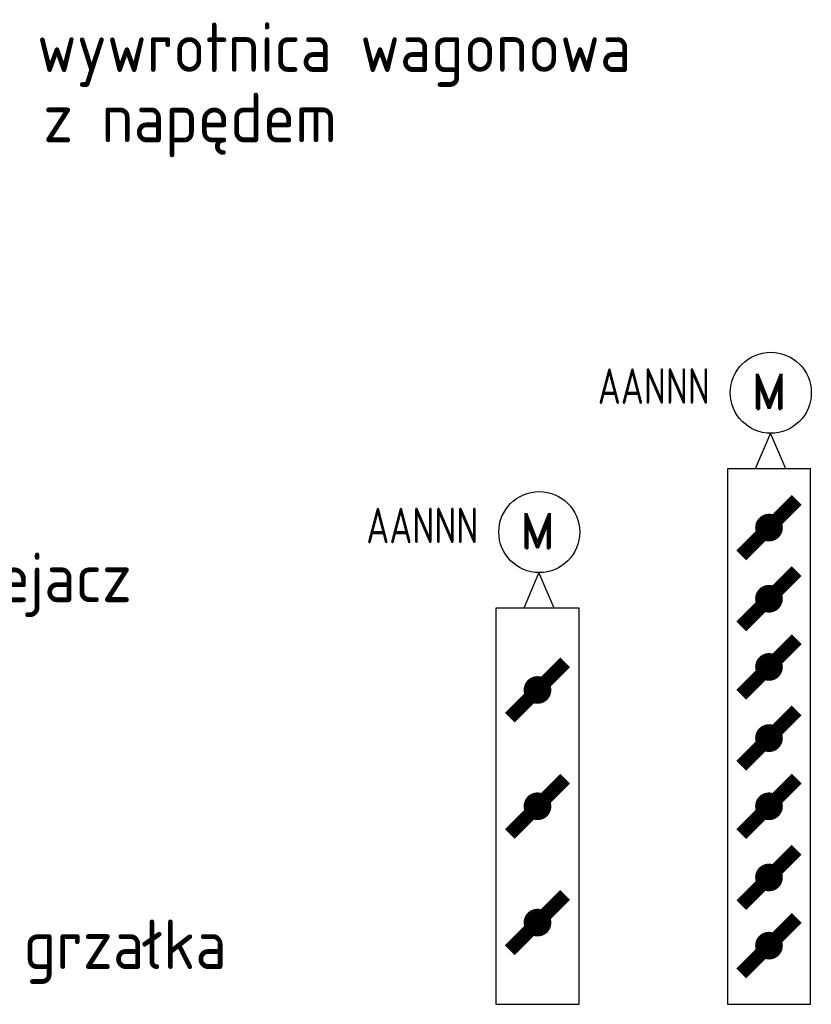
# Model space of a CAD drawing. Header units: millimetres. Extents: x 472 to 1299, y 510 to 798.
# Tile 3 of 69: x 530 to 570, y 556 to 606. Entities that reach past the tile are written whole.
import ezdxf

# ---------------------------------------------------------------- set-up
doc = ezdxf.new("R2010")
doc.units = ezdxf.units.MM
doc.header["$LTSCALE"] = 4
doc.layers.add('KKS_1', color=7, linetype='Continuous', lineweight=5)
doc.layers.add('OPISY', color=7, linetype='Continuous')
doc.layers.add('Urządzenia', color=7, linetype='Continuous')
doc.styles.add('ROMAND', font='romand')
doc.styles.get("Standard").update_dxf_attribs({"font": 'ISOCP.SHX'})

# ---------------------------------------------------------------- blocks, each defined once
blk = doc.blocks.new('KLAPA REG ST EL')
for points in [[(2.174, 11.815), (1.406, 10.009)], [(2.944, 10.009), (2.174, 11.815)]]:
    blk.add_lwpolyline(points)
blk.add_lwpolyline([(4.2, 10.009), (0, 10.009), (0, -10.009), (4.2, -10.009)], close=True)
at = {"const_width": 0.7}
for points in [[(0.7, 4.48), (3.5, 7.28)], [(0.7, -1.4), (3.5, 1.4)], [(0.7, -7.28), (3.5, -4.48)]]:
    blk.add_lwpolyline(points, dxfattribs=at)
at = {"const_width": 0.697}
for points in [[(2.452, 5.88, 1), (1.748, 5.88, 1)], [(2.452, 0, 1), (1.748, 0, 1)], [(2.452, -5.88, 1), (1.748, -5.88, 1)]]:
    blk.add_lwpolyline(points, format="xyb", close=True, dxfattribs=at)
blk.add_circle((2.192, 13.863), 2.048)
at = {"style": 'ROMAND'}
blk.add_text('M', height=1.765, dxfattribs=at).set_placement((1.2, 13.05))
at = {"layer": 'KKS_1', "color": 7, "width": 0.8}
blk.add_attdef('KKS_1_KONIEC', (-6.555, 13.295), '', height=1.8, dxfattribs=at)
at = {"layer": 'KKS_1', "color": 7, "width": 0.8, "flags": 1}
for tag, p, height in [('OPIS', (-6.542, 10.795), 1.5), ('KKS_1_PEŁNY', (-6.555, 7.598), 2.5)]:
    blk.add_attdef(tag, p, '', height=height, dxfattribs=at)
blk = doc.blocks.new('KLAPA REG STER EL 7-SKRZ')
for points in [[(-2.026, 15.337), (-2.794, 13.531)], [(-1.256, 13.531), (-2.026, 15.337)]]:
    blk.add_lwpolyline(points)
blk.add_lwpolyline([(0, 13.531), (-4.2, 13.531), (-4.2, -13.531), (0, -13.531)], close=True)
at = {"const_width": 0.7}
for points in [[(-3.5, 9.166), (-0.7, 11.966)], [(-3.5, 5.569), (-0.7, 8.369)], [(-3.5, 2.122), (-0.7, 4.922)], [(-3.5, -1.475), (-0.7, 1.325)], [(-3.5, -4.922), (-0.7, -2.122)], [(-3.5, -8.519), (-0.7, -5.719)], [(-3.5, -11.966), (-0.7, -9.166)]]:
    blk.add_lwpolyline(points, dxfattribs=at)
at = {"const_width": 0.697}
for points in [[(-1.748, 10.566, 1), (-2.452, 10.566, 1)], [(-1.748, 6.969, 1), (-2.452, 6.969, 1)], [(-1.748, 3.522, 1), (-2.452, 3.522, 1)], [(-1.748, -0.075, 1), (-2.452, -0.075, 1)], [(-1.748, -3.522, 1), (-2.452, -3.522, 1)], [(-1.748, -7.119, 1), (-2.452, -7.119, 1)], [(-1.748, -10.566, 1), (-2.452, -10.566, 1)]]:
    blk.add_lwpolyline(points, format="xyb", close=True, dxfattribs=at)
blk.add_circle((-2.008, 17.385), 2.048)
at = {"style": 'ROMAND'}
blk.add_text('M', height=1.765, dxfattribs=at).set_placement((-3, 16.572))
at = {"layer": 'KKS_1', "color": 7, "width": 0.8}
blk.add_attdef('KKS_1_KONIEC', (-10.755, 16.817), '', height=1.8, dxfattribs=at)
at = {"layer": 'KKS_1', "color": 7, "width": 0.8, "flags": 1}
for tag, p, height in [('OPIS', (-10.742, 14.317), 1.5), ('KKS_1_PEŁNY', (-10.755, 11.12), 2.5)]:
    blk.add_attdef(tag, p, '', height=height, dxfattribs=at)

msp = doc.modelspace()

# ---------------------------------------------------------------- block references
at = {"layer": 'Urządzenia'}
for name, p in [('KLAPA REG STER EL 7-SKRZ', (570.097, 569.267)), ('KLAPA REG ST EL', (554.193, 565.745))]:
    msp.add_blockref(name, p, dxfattribs=at).add_auto_attribs({'KKS_1_KONIEC': 'AANNN'})

# ---------------------------------------------------------------- texts
at = {"layer": 'OPISY', "color": 7, "linetype": 'Continuous'}
for s, p in [('wywrotnica wagonowa', (530.986, 602.865)), ('z napędem', (531.298, 599.309)), ('odolejacz', (523.23, 576.064)), ('grzałka', (530.312, 557.522))]:
    msp.add_text(s, height=2.5, dxfattribs=at).set_placement(p)

doc.saveas('drawing.dxf')
